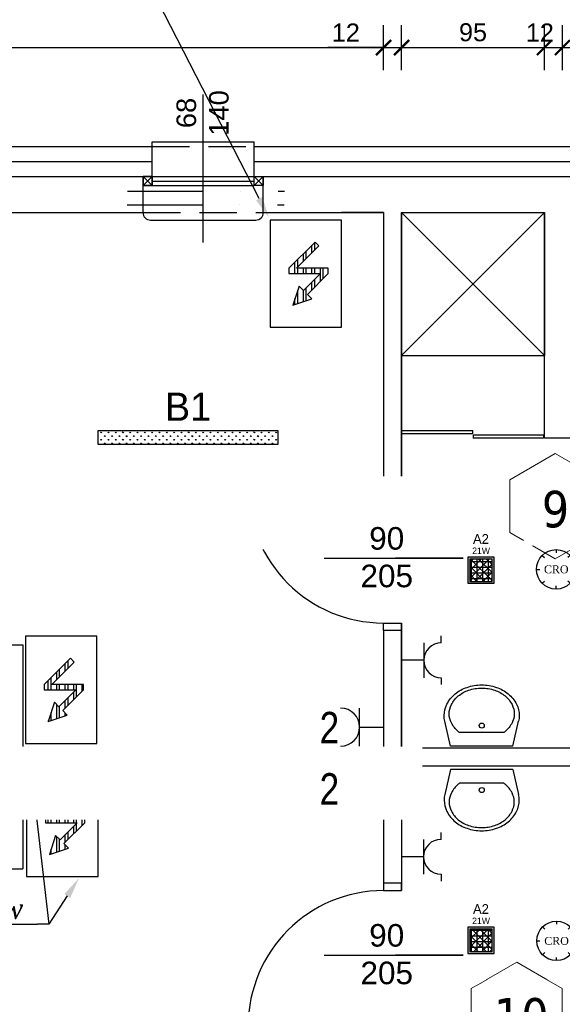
# Model space of a CAD drawing. Header units: millimetres. Extents: x 76855 to 99678, y -15103 to -11972.
# Tile 12 of 28: x 78606 to 78967, y -13647 to -12992. Entities that reach past the tile are written whole.
import ezdxf
from ezdxf.enums import TextEntityAlignment as Align

# ---------------------------------------------------------------- set-up
doc = ezdxf.new("R2010")
doc.units = ezdxf.units.MM
doc.header["$LTSCALE"] = 100
doc.header["$MEASUREMENT"] = 0
for name, pattern in [('DASHDOT', [1, 0.5, -0.25, 0, -0.25]), ('DASHED', [0.75, 0.5, -0.25]), ('DASHED2', [0.375, 0.25, -0.125])]:
    doc.linetypes.add(name, pattern=pattern)
doc.layers.add('!OPSY', color=142, linetype='Continuous', lineweight=18)
doc.layers.add('inst_elektryczne', color=232, linetype='Continuous', lineweight=30)
for name, color, linetype in [('!OSWIETLENIE-LL', 1, 'Continuous'), ('#KIE_Czujka ruchu i obecności', 36, 'Continuous'), ('#KIE_PZ urządzenia', 172, 'Continuous'), ('E_OPRAWY_LUXIONA', 232, 'Continuous'), ('LL_PODSTAWOWE', 1, 'Continuous'), ('OKNA', 7, 'Continuous'), ('Okno', 4, 'Continuous'), ('otwór', 1, 'Continuous'), ('Warstwa1', 1, 'Continuous'), ('Warstwa4', 4, 'Continuous'), ('WENTYLACJAPRZER', 1, 'DASHED'), ('WYMIARY', 1, 'Continuous'), ('wyposażenie', 4, 'Continuous')]:
    doc.layers.add(name, color=color, linetype=linetype)
doc.layers.add('#KIE_Opisy techniczne', color=7, linetype='Continuous', true_color=0x3f6732)
doc.styles.add('ARIAL', font='times.ttf', dxfattribs={"width": 0.8, "oblique": 15, "height": 0.2})
doc.styles.add('CDMSTYLE', font='CDMSIMPL', dxfattribs={"width": 0.8, "bigfont": 'CDMBIGPL'})
doc.styles.add('styl1', font='ARIAL.TTF', dxfattribs={"height": 12})
doc.styles.add('styl2', font='TIMES.TTF', dxfattribs={"height": 150})
doc.styles.add('styl4', font='TIMES.TTF', dxfattribs={"height": 100})
doc.linetypes.add('BATTING', pattern='A,0.0001,-0.1,[134,ltypeshp.shx,S=0.1,R=0,X=-0.1,Y=0],-0.2,[134,ltypeshp.shx,S=0.1,R=180,X=0.1,Y=0],-0.1', length=0.4001)
doc.dimstyles.new('2222', dxfattribs={"dimtxt": 12, "dimasz": 10, "dimexe": 15, "dimexo": 15, "dimgap": 4, "dimtad": 1, "dimtxsty": 'styl1', "dimblk": 'ARCHTICK', "dimcen": 2.5, "dimdle": 15, "dimclrd": 1, "dimclre": 1, "dimclrt": 4, "dimadec": 0, "dimazin": 0, "dimtfac": 1, "dimtmove": 0, "dimatfit": 3, "dimldrblk": 'ARCHTICK', "dimfxl": 15, "dimfxlon": 1, "dimlwd": 25, "dimlwe": 25, "dimarcsym": 0})
pattern_1 = [(90, (0, 0), (-4.7625, 9e-16), []), (90, (1.5875, 1.5875), (-4.7625, 9e-16), [])]

# ---------------------------------------------------------------- blocks, each defined once
blk = doc.blocks.new('_ArchTick')
at = {"layer": 'Warstwa1', "color": 0, "const_width": 0.15}
blk.add_lwpolyline([(-0.5, -0.5), (0.5, 0.5)], dxfattribs=at)
blk = doc.blocks.new('*D203')
at = {"layer": 'Defpoints', "color": 0, "linetype": 'ByBlock'}
for p in [(78847.75, -13010.97), (78275.75, -13120.72), (78847.75, -13120.72)]:
    blk.add_point(p, dxfattribs=at)
at = {"layer": 'WYMIARY', "color": 1, "linetype": 'ByBlock', "lineweight": 25}
for p, q in [((78275.75, -13025.97), (78275.75, -12995.97)), ((78847.75, -13025.97), (78847.75, -12995.97)), ((78260.75, -13010.97), (78862.75, -13010.97))]:
    blk.add_line(p, q, dxfattribs=at)
at = {"layer": 'WYMIARY', "color": 1, "linetype": 'ByBlock', "lineweight": 25, "xscale": 10, "yscale": 10, "zscale": 10, "rotation": 180}
blk.add_blockref('_ArchTick', (78275.75, -13010.97), dxfattribs=at)
at = {"layer": 'WYMIARY', "color": 1, "linetype": 'ByBlock', "lineweight": 25, "xscale": 10, "yscale": 10, "zscale": 10}
blk.add_blockref('_ArchTick', (78847.75, -13010.97), dxfattribs=at)
at = {"layer": 'WYMIARY', "color": 4, "linetype": 'ByBlock', "insert": (78561.75, -13000.85), "char_height": 12, "attachment_point": 5, "style": 'styl1'}
blk.add_mtext('572', dxfattribs=at)
blk = doc.blocks.new('*D204')
at = {"layer": 'Defpoints', "color": 0, "linetype": 'ByBlock'}
for p in [(78859.75, -13010.97), (78847.75, -13120.72), (78859.75, -13120.72)]:
    blk.add_point(p, dxfattribs=at)
at = {"layer": 'WYMIARY', "color": 1, "linetype": 'ByBlock', "lineweight": 25}
for p, q in [((78847.75, -13025.97), (78847.75, -12995.97)), ((78859.75, -13025.97), (78859.75, -12995.97)), ((78847.75, -13010.97), (78810.7, -13010.97)), ((78832.75, -13010.97), (78874.75, -13010.97))]:
    blk.add_line(p, q, dxfattribs=at)
at = {"layer": 'WYMIARY', "color": 1, "linetype": 'ByBlock', "lineweight": 25, "xscale": 10, "yscale": 10, "zscale": 10, "rotation": 180}
blk.add_blockref('_ArchTick', (78847.75, -13010.97), dxfattribs=at)
at = {"layer": 'WYMIARY', "color": 1, "linetype": 'ByBlock', "lineweight": 25, "xscale": 10, "yscale": 10, "zscale": 10}
blk.add_blockref('_ArchTick', (78859.75, -13010.97), dxfattribs=at)
at = {"layer": 'WYMIARY', "color": 4, "linetype": 'ByBlock', "insert": (78822.67, -13000.95), "char_height": 12, "attachment_point": 5, "style": 'styl1'}
blk.add_mtext('12', dxfattribs=at)
blk = doc.blocks.new('*D205')
at = {"layer": 'Defpoints', "color": 0, "linetype": 'ByBlock'}
for p in [(78954.75, -13010.97), (78859.75, -13120.72), (78954.75, -13120.72)]:
    blk.add_point(p, dxfattribs=at)
at = {"layer": 'WYMIARY', "color": 1, "linetype": 'ByBlock', "lineweight": 25}
for p, q in [((78859.75, -13025.97), (78859.75, -12995.97)), ((78954.75, -13025.97), (78954.75, -12995.97)), ((78844.75, -13010.97), (78969.75, -13010.97))]:
    blk.add_line(p, q, dxfattribs=at)
at = {"layer": 'WYMIARY', "color": 1, "linetype": 'ByBlock', "lineweight": 25, "xscale": 10, "yscale": 10, "zscale": 10, "rotation": 180}
blk.add_blockref('_ArchTick', (78859.75, -13010.97), dxfattribs=at)
at = {"layer": 'WYMIARY', "color": 1, "linetype": 'ByBlock', "lineweight": 25, "xscale": 10, "yscale": 10, "zscale": 10}
blk.add_blockref('_ArchTick', (78954.75, -13010.97), dxfattribs=at)
at = {"layer": 'WYMIARY', "color": 4, "linetype": 'ByBlock', "insert": (78907.25, -13000.85), "char_height": 12, "attachment_point": 5, "style": 'styl1'}
blk.add_mtext('95', dxfattribs=at)
blk = doc.blocks.new('*D206')
at = {"layer": 'Defpoints', "color": 0, "linetype": 'ByBlock'}
for p in [(78966.75, -13010.97), (78954.75, -13120.72), (78966.75, -13120.72)]:
    blk.add_point(p, dxfattribs=at)
at = {"layer": 'WYMIARY', "color": 1, "linetype": 'ByBlock', "lineweight": 25}
for p, q in [((78954.75, -13025.97), (78954.75, -12995.97)), ((78966.75, -13025.97), (78966.75, -12995.97)), ((78939.75, -13010.97), (78981.75, -13010.97))]:
    blk.add_line(p, q, dxfattribs=at)
at = {"layer": 'WYMIARY', "color": 1, "linetype": 'ByBlock', "lineweight": 25, "xscale": 10, "yscale": 10, "zscale": 10, "rotation": 180}
blk.add_blockref('_ArchTick', (78954.75, -13010.97), dxfattribs=at)
at = {"layer": 'WYMIARY', "color": 1, "linetype": 'ByBlock', "lineweight": 25, "xscale": 10, "yscale": 10, "zscale": 10}
blk.add_blockref('_ArchTick', (78966.75, -13010.97), dxfattribs=at)
at = {"layer": 'WYMIARY', "color": 4, "linetype": 'ByBlock', "insert": (78951.75, -13000.95), "char_height": 12, "attachment_point": 5, "style": 'styl1'}
blk.add_mtext('12', dxfattribs=at)
blk = doc.blocks.new('*D207')
at = {"layer": 'Defpoints', "color": 0, "linetype": 'ByBlock'}
for p in [(79079.75, -13010.97), (78966.75, -13120.72), (79079.75, -13120.72)]:
    blk.add_point(p, dxfattribs=at)
at = {"layer": 'WYMIARY', "color": 1, "linetype": 'ByBlock', "lineweight": 25}
for p, q in [((78966.75, -13025.97), (78966.75, -12995.97)), ((79079.75, -13025.97), (79079.75, -12995.97)), ((78951.75, -13010.97), (79094.75, -13010.97))]:
    blk.add_line(p, q, dxfattribs=at)
at = {"layer": 'WYMIARY', "color": 1, "linetype": 'ByBlock', "lineweight": 25, "xscale": 10, "yscale": 10, "zscale": 10, "rotation": 180}
blk.add_blockref('_ArchTick', (78966.75, -13010.97), dxfattribs=at)
at = {"layer": 'WYMIARY', "color": 1, "linetype": 'ByBlock', "lineweight": 25, "xscale": 10, "yscale": 10, "zscale": 10}
blk.add_blockref('_ArchTick', (79079.75, -13010.97), dxfattribs=at)
at = {"layer": 'WYMIARY', "color": 4, "linetype": 'ByBlock', "insert": (79023.25, -13000.84), "char_height": 12, "attachment_point": 5, "style": 'styl1'}
blk.add_mtext('113', dxfattribs=at)
blk = doc.blocks.new('*D214')
at = {"layer": 'Defpoints', "color": 0, "linetype": 'ByBlock'}
for p in [(78687.75, -12967.88), (78515.75, -13096.72), (78687.75, -13096.72)]:
    blk.add_point(p, dxfattribs=at)
at = {"layer": 'WYMIARY', "color": 1, "linetype": 'ByBlock', "lineweight": 25}
for p, q in [((78515.75, -12982.88), (78515.75, -12952.88)), ((78687.75, -12982.88), (78687.75, -12952.88)), ((78500.75, -12967.88), (78702.75, -12967.88))]:
    blk.add_line(p, q, dxfattribs=at)
at = {"layer": 'WYMIARY', "color": 1, "linetype": 'ByBlock', "lineweight": 25, "xscale": 10, "yscale": 10, "zscale": 10, "rotation": 180}
blk.add_blockref('_ArchTick', (78515.75, -12967.88), dxfattribs=at)
at = {"layer": 'WYMIARY', "color": 1, "linetype": 'ByBlock', "lineweight": 25, "xscale": 10, "yscale": 10, "zscale": 10}
blk.add_blockref('_ArchTick', (78687.75, -12967.88), dxfattribs=at)
at = {"layer": 'WYMIARY', "color": 4, "linetype": 'ByBlock', "insert": (78601.75, -12957.85), "char_height": 12, "attachment_point": 5, "style": 'styl1'}
blk.add_mtext('172', dxfattribs=at)
blk = doc.blocks.new('*D215')
at = {"layer": 'Defpoints', "color": 0, "linetype": 'ByBlock'}
for p in [(78767.75, -12967.88), (78687.75, -13096.72), (78767.75, -13096.72)]:
    blk.add_point(p, dxfattribs=at)
at = {"layer": 'WYMIARY', "color": 1, "linetype": 'ByBlock', "lineweight": 25}
for p, q in [((78687.75, -12982.88), (78687.75, -12952.88)), ((78767.75, -12982.88), (78767.75, -12952.88)), ((78672.75, -12967.88), (78782.75, -12967.88))]:
    blk.add_line(p, q, dxfattribs=at)
at = {"layer": 'WYMIARY', "color": 1, "linetype": 'ByBlock', "lineweight": 25, "xscale": 10, "yscale": 10, "zscale": 10, "rotation": 180}
blk.add_blockref('_ArchTick', (78687.75, -12967.88), dxfattribs=at)
at = {"layer": 'WYMIARY', "color": 1, "linetype": 'ByBlock', "lineweight": 25, "xscale": 10, "yscale": 10, "zscale": 10}
blk.add_blockref('_ArchTick', (78767.75, -12967.88), dxfattribs=at)
at = {"layer": 'WYMIARY', "color": 4, "linetype": 'ByBlock', "insert": (78727.75, -12957.75), "char_height": 12, "attachment_point": 5, "style": 'styl1'}
blk.add_mtext('80', dxfattribs=at)
blk = doc.blocks.new('*D216')
at = {"layer": 'Defpoints', "color": 0, "linetype": 'ByBlock'}
for p in [(79123.75, -12967.88), (78767.75, -13096.72), (79123.75, -13096.72)]:
    blk.add_point(p, dxfattribs=at)
at = {"layer": 'WYMIARY', "color": 1, "linetype": 'ByBlock', "lineweight": 25}
for p, q in [((78767.75, -12982.88), (78767.75, -12952.88)), ((79123.75, -12982.88), (79123.75, -12952.88)), ((78752.75, -12967.88), (79138.75, -12967.88))]:
    blk.add_line(p, q, dxfattribs=at)
at = {"layer": 'WYMIARY', "color": 1, "linetype": 'ByBlock', "lineweight": 25, "xscale": 10, "yscale": 10, "zscale": 10, "rotation": 180}
blk.add_blockref('_ArchTick', (78767.75, -12967.88), dxfattribs=at)
at = {"layer": 'WYMIARY', "color": 1, "linetype": 'ByBlock', "lineweight": 25, "xscale": 10, "yscale": 10, "zscale": 10}
blk.add_blockref('_ArchTick', (79123.75, -12967.88), dxfattribs=at)
at = {"layer": 'WYMIARY', "color": 4, "linetype": 'ByBlock', "insert": (78945.75, -12957.75), "char_height": 12, "attachment_point": 5, "style": 'styl1'}
blk.add_mtext('356', dxfattribs=at)
blk = doc.blocks.new('*U295')
at = {"layer": '#KIE_PZ urządzenia'}
h = blk.add_hatch(dxfattribs=at)
h.set_pattern_fill('ANSI32', color=256, scale=0.5, angle=45)
h.set_pattern_definition(pattern_1)
h.paths.add_polyline_path([(114.65, -3473.31), (132.4, -3473.31), (122.89, -3482.82), (120.39, -3480.32), (116.85, -3490.99), (127.52, -3487.44), (125.02, -3484.94), (136.65, -3473.31), (136.65, -3470.31), (118.89, -3470.31), (131.45, -3457.76), (129.32, -3455.64), (114.65, -3470.31)])
for points in [[(144.15, -3443.31), (104.15, -3443.31), (104.15, -3503.31), (144.15, -3503.31)], [(114.65, -3473.31), (132.4, -3473.31), (122.89, -3482.82), (120.39, -3480.32), (116.85, -3490.99), (127.52, -3487.44), (125.02, -3484.94), (136.65, -3473.31), (136.65, -3470.31), (118.89, -3470.31), (131.45, -3457.76), (129.32, -3455.64), (114.65, -3470.31)]]:
    blk.add_lwpolyline(points, close=True, dxfattribs=at)
blk = doc.blocks.new('*U307')
at = {"layer": '#KIE_PZ urządzenia'}
h = blk.add_hatch(dxfattribs=at)
h.set_pattern_fill('ANSI32', color=256, scale=0.5, angle=45)
h.set_pattern_definition(pattern_1)
h.paths.add_polyline_path([(114.65, -3473.31), (132.4, -3473.31), (122.89, -3482.82), (120.39, -3480.32), (116.85, -3490.99), (127.52, -3487.44), (125.02, -3484.94), (136.65, -3473.31), (136.65, -3470.31), (118.89, -3470.31), (131.45, -3457.76), (129.32, -3455.64), (114.65, -3470.31)])
for points in [[(144.15, -3443.31), (104.15, -3443.31), (104.15, -3503.31), (144.15, -3503.31)], [(114.65, -3473.31), (132.4, -3473.31), (122.89, -3482.82), (120.39, -3480.32), (116.85, -3490.99), (127.52, -3487.44), (125.02, -3484.94), (136.65, -3473.31), (136.65, -3470.31), (118.89, -3470.31), (131.45, -3457.76), (129.32, -3455.64), (114.65, -3470.31)]]:
    blk.add_lwpolyline(points, close=True, dxfattribs=at)
blk = doc.blocks.new('*U308')
at = {"layer": '#KIE_PZ urządzenia'}
h = blk.add_hatch(dxfattribs=at)
h.set_pattern_fill('ANSI32', color=256, scale=0.5, angle=45)
h.set_pattern_definition(pattern_1)
h.paths.add_polyline_path([(114.65, -3473.31), (132.4, -3473.31), (122.89, -3482.82), (120.39, -3480.32), (116.85, -3490.99), (127.52, -3487.44), (125.02, -3484.94), (136.65, -3473.31), (136.65, -3470.31), (118.89, -3470.31), (131.45, -3457.76), (129.32, -3455.64), (114.65, -3470.31)])
for points in [[(144.15, -3443.31), (104.15, -3443.31), (104.15, -3503.31), (144.15, -3503.31)], [(114.65, -3473.31), (132.4, -3473.31), (122.89, -3482.82), (120.39, -3480.32), (116.85, -3490.99), (127.52, -3487.44), (125.02, -3484.94), (136.65, -3473.31), (136.65, -3470.31), (118.89, -3470.31), (131.45, -3457.76), (129.32, -3455.64), (114.65, -3470.31)]]:
    blk.add_lwpolyline(points, close=True, dxfattribs=at)
blk = doc.blocks.new('SQ160_2')
h = blk.add_hatch(color=256)
h.dxf.hatch_style = 1
h.paths.add_polyline_path([(-8.1, -8.1), (-8.1, 8.1), (8.1, 8.1), (8.1, -8.1)])
h.paths.add_polyline_path([(-6.9, -6.9), (-6.9, 6.9), (6.9, 6.9), (6.9, -6.9)], flags=16)
h = blk.add_hatch()
h.set_pattern_fill('NET', color=256, scale=28)
h.paths.add_polyline_path([(-6.9, -6.9), (-6.9, 6.9), (6.9, 6.9), (6.9, -6.9)])
h = blk.add_hatch()
h.set_pattern_fill('NET', color=256, scale=28, angle=45)
h.paths.add_polyline_path([(-6.9, -6.9), (-6.9, 6.9), (6.9, 6.9), (6.9, -6.9)])
for points in [[(-8.1, -8.1), (8.1, -8.1), (8.1, 8.1), (-8.1, 8.1)], [(-6.9, -6.9), (6.9, -6.9), (6.9, 6.9), (-6.9, 6.9)]]:
    blk.add_lwpolyline(points, close=True)
for tag, height, p in [('SYMBOL', 6, (-0.03, 14.47)), ('MOC', 4, (0.04, 8.79))]:
    blk.add_attdef(tag, text='', height=height).set_placement(p, align=Align.BOTTOM_CENTER)
blk = doc.blocks.new('Czyjka ruchu korytarz')
at = {"layer": '#KIE_Czujka ruchu i obecności'}
for points in [[(1463.31, -1108.97), (1464.72, -1110.38)], [(1472.15, -1105.31), (1472.15, -1107.31)], [(1480.99, -1108.97), (1479.57, -1110.38)], [(1459.65, -1117.81), (1461.65, -1117.81)], [(1484.65, -1117.81), (1482.65, -1117.81)], [(1463.31, -1126.65), (1464.72, -1125.23)], [(1472.15, -1130.31), (1472.15, -1128.31)], [(1480.99, -1126.65), (1479.57, -1125.23)]]:
    blk.add_lwpolyline(points, dxfattribs=at)
blk.add_circle((1472.15, -1117.81), 12.5, dxfattribs=at)
at = {"layer": '#KIE_Czujka ruchu i obecności', "style": 'ARIAL', "flags": 12}
for tag, height, p in [('A1', 15, (1501.42, -1117.81)), ('CR', 5, (1472.15, -1117.81))]:
    blk.add_attdef(tag, text='', height=height, dxfattribs=at).set_placement(p, align=Align.MIDDLE)
blk = doc.blocks.new('TYTAN_2_LED_1152MM_47W')
h = blk.add_hatch()
h.set_pattern_fill('GRASS', color=256, scale=33)
h.paths.add_polyline_path([(127.7, 262.6), (127.7, 177.6), (1279.7, 177.6), (1279.7, 262.6)])
blk.add_lwpolyline([(127.7, 177.6), (1279.7, 177.6), (1279.7, 262.6), (127.7, 262.6)], close=True)
at = {"flags": 4}
blk.add_attdef('SYMBOL', text='', height=18, dxfattribs=at).set_placement((703.7, 272.6), align=Align.BOTTOM_CENTER)
at = {"flags": 6}
blk.add_attdef('MOC', text='', height=40, dxfattribs=at).set_placement((703.7, 220.1), align=Align.MIDDLE_CENTER)
blk = doc.blocks.new('A$C6FDD50CF')
at = {"layer": 'inst_elektryczne', "color": 232}
for p, q in [((-7.5, 9.41), (7.5, 9.41)), ((0, 9.41), (0, 0))]:
    blk.add_line(p, q, dxfattribs=at)
blk.add_arc((0, 16.91), 7.5, 180, 0, dxfattribs=at)
blk = doc.blocks.new('A$C5FD5058F')
at = {"layer": 'inst_elektryczne', "color": 232}
for p, q in [((-7.5, 16.91), (-10.5, 16.91)), ((7.5, 16.91), (10.5, 16.91)), ((-7.5, 9.41), (7.5, 9.41)), ((0, 9.41), (0, 0))]:
    blk.add_line(p, q, dxfattribs=at)
blk.add_arc((0, 16.91), 7.5, 180, 0, dxfattribs=at)

msp = doc.modelspace()

# ---------------------------------------------------------------- linework, layer by layer
at = {"layer": '!OPSY'}
msp.add_lwpolyline([(78961.952, -13350.948), (78992.211, -13333.478), (78992.211, -13298.538), (78961.952, -13281.069), (78931.694, -13298.538), (78931.694, -13333.478)], close=True, dxfattribs=at)
at = {"layer": '#KIE_Opisy techniczne', "lineweight": -2}
msp.add_lwpolyline([(78765.047, -13111.441), (78618.117, -12824.787), (78618.117, -12824.787)], dxfattribs=at)
at = {"layer": '#KIE_Opisy techniczne'}
for points in [[(78767.133, -13110.372), (78771.462, -13123.955), (78762.961, -13112.51)], [(78610.584, -13488.994), (78611.29, -13474.755), (78615.24, -13488.453)]]:
    msp.add_solid(points, dxfattribs=at)
at = {"layer": 'OKNA', "color": 4, "linetype": 'Continuous'}
for p, q in [((78693.753, -13102.718), (78687.753, -13096.718)), ((78693.753, -13096.718), (78687.753, -13102.718)), ((78693.753, -13096.718), (78687.753, -13102.718)), ((78693.753, -13102.718), (78687.753, -13096.718)), ((78767.753, -13096.718), (78761.753, -13102.718)), ((78767.753, -13102.718), (78761.753, -13096.718))]:
    msp.add_line(p, q, dxfattribs=at)
at = {"layer": 'OKNA', "color": 4, "linetype": 'DASHED'}
for points in [[(78693.753, -13102.718), (78687.753, -13102.718), (78687.753, -13096.718), (78693.753, -13096.718)], [(78693.753, -13096.718), (78687.753, -13096.718), (78687.753, -13102.718), (78693.753, -13102.718)], [(78767.753, -13102.718), (78761.753, -13102.718), (78761.753, -13096.718), (78767.753, -13096.718)]]:
    msp.add_lwpolyline(points, close=True, dxfattribs=at)
at = {"layer": 'otwór', "color": 1}
for p, q in [((78757.753, -13303.718), (78847.753, -13303.718)), ((78757.753, -13307.718), (78847.753, -13307.718)), ((78808.248, -13350.695), (78898.248, -13350.695)), ((78847.753, -13393.718), (78859.753, -13393.718)), ((78847.753, -13398.718), (78847.753, -13393.718)), ((78859.753, -13393.718), (78859.753, -13398.718)), ((78859.753, -13393.718), (78859.753, -13398.718)), ((78847.753, -13566.718), (78847.753, -13571.718)), ((78859.753, -13571.718), (78859.753, -13566.718)), ((78859.753, -13571.718), (78859.753, -13566.718)), ((78847.753, -13571.718), (78859.753, -13571.718)), ((78808.248, -13614.74), (78898.248, -13614.74))]:
    msp.add_line(p, q, dxfattribs=at)
msp.add_lwpolyline([(78859.753, -13303.718), (78847.753, -13303.718), (78847.753, -13298.718)], dxfattribs=at)
for points in [[(78859.753, -13393.718), (78859.753, -13398.718), (78859.753, -13398.718), (78859.753, -13393.718)], [(78859.753, -13571.718), (78859.753, -13566.718), (78859.753, -13566.718), (78859.753, -13571.718)]]:
    msp.add_lwpolyline(points, close=True, dxfattribs=at)
for centre, start, end in [((78847.753, -13303.718), 180, 270), ((78847.753, -13661.718), 90, 180)]:
    msp.add_arc(centre, 90, start, end, dxfattribs=at)
at = {"layer": 'Warstwa1', "linetype": 'DASHED2'}
for p, q in [((78693.753, -13076.718), (78761.753, -13076.718)), ((78687.753, -13120.718), (78767.753, -13120.718))]:
    msp.add_line(p, q, dxfattribs=at)
at = {"layer": 'Warstwa1', "color": 2}
for p, q in [((78509.753, -13096.718), (78693.753, -13096.718)), ((78687.753, -13120.718), (78687.753, -13096.718)), ((78767.753, -13096.718), (79103.753, -13096.718)), ((78767.753, -13120.718), (78767.753, -13096.718)), ((78515.753, -13120.718), (78607.753, -13120.718)), ((78607.753, -13120.718), (78687.753, -13120.718)), ((78767.753, -13120.718), (78847.753, -13120.718)), ((78847.753, -13120.718), (78819.753, -13120.718)), ((78847.753, -13120.718), (78847.753, -13298.718)), ((78859.753, -13120.718), (78954.753, -13120.718)), ((78859.753, -13298.718), (78859.753, -13120.718)), ((78859.753, -13298.718), (78859.753, -13120.718)), ((78954.753, -13270.718), (78954.753, -13120.718)), ((78974.753, -13270.718), (78954.753, -13270.718)), ((78847.753, -13298.718), (78859.753, -13298.718)), ((78847.753, -13398.718), (78847.753, -13476.718)), ((78859.753, -13398.718), (78847.753, -13398.718)), ((78859.753, -13476.718), (78859.753, -13398.718)), ((78859.753, -13476.718), (78859.753, -13398.718)), ((78383.753, -13408.218), (78607.753, -13408.218)), ((78607.753, -13408.218), (78607.753, -13476.718)), ((78847.753, -13476.718), (78607.753, -13476.718)), ((78859.753, -13476.718), (79079.753, -13476.718)), ((78607.753, -13488.718), (78607.753, -13526.718)), ((78847.753, -13488.718), (78607.753, -13488.718)), ((78847.753, -13488.718), (78847.753, -13566.718)), ((78859.753, -13488.718), (78859.753, -13566.718)), ((78859.753, -13488.718), (79079.753, -13488.718)), ((78607.753, -13510.718), (78607.753, -13557.218)), ((78383.753, -13557.218), (78607.753, -13557.218)), ((78859.753, -13566.718), (78847.753, -13566.718))]:
    msp.add_line(p, q, dxfattribs=at)
for points in [[(78859.753, -13298.718), (78859.753, -13120.718)], [(78954.753, -13120.718), (78954.753, -13215.718)]]:
    msp.add_lwpolyline(points, dxfattribs=at)
at = {"layer": 'Warstwa4', "linetype": 'ByBlock'}
for p, q in [((78693.753, -13096.718), (78693.753, -13073.718)), ((78761.753, -13096.718), (78761.753, -13073.718))]:
    msp.add_line(p, q, dxfattribs=at)
at = {"layer": 'Warstwa4'}
for p, q in [((78693.753, -13073.718), (78761.753, -13073.718)), ((78692.753, -13125.718), (78762.753, -13125.718))]:
    msp.add_line(p, q, dxfattribs=at)
at = {"layer": 'Warstwa4', "linetype": 'DASHDOT'}
for p, q in [((78677.5, -13106.539), (78781.839, -13106.539)), ((78677.161, -13115.463), (78781.669, -13115.463))]:
    msp.add_line(p, q, dxfattribs=at)
at = {"layer": 'Warstwa4'}
for centre, start, end in [((78692.753, -13120.718), 180, 270), ((78762.753, -13120.718), 270, 0)]:
    msp.add_arc(centre, 5, start, end, dxfattribs=at)
at = {"layer": 'WENTYLACJAPRZER', "linetype": 'ByBlock'}
for p, q in [((78727.753, -13140.609), (78727.753, -13042.208)), ((78693.753, -13096.718), (78761.753, -13096.718)), ((78693.753, -13099.718), (78761.753, -13099.718)), ((78693.753, -13102.718), (78761.753, -13102.718)), ((78819.753, -13120.718), (78847.753, -13120.718)), ((78954.753, -13215.718), (78859.753, -13120.718)), ((78859.753, -13215.718), (78954.753, -13120.718)), ((78859.753, -13298.718), (78859.753, -13120.718)), ((78859.753, -13120.718), (78859.753, -13298.718)), ((78859.753, -13215.718), (78954.753, -13215.718)), ((78860.253, -13265.718), (78907.24, -13265.718)), ((78860.253, -13267.718), (78907.24, -13267.718)), ((78860.253, -13267.718), (78907.24, -13267.718)), ((78907.24, -13267.718), (78907.24, -13265.718)), ((78907.253, -13268.718), (78907.253, -13270.718)), ((78954.253, -13268.718), (78907.253, -13268.718)), ((78907.253, -13268.718), (78907.253, -13270.718)), ((78954.253, -13268.718), (78954.253, -13270.718)), ((78954.253, -13270.718), (78907.253, -13270.718)), ((78859.753, -13303.718), (78859.753, -13298.718)), ((78810.658, -13350.695), (78900.658, -13350.695)), ((78900.658, -13350.695), (78855.658, -13350.695)), ((78859.753, -13398.718), (78859.753, -13476.718)), ((78810.658, -13614.74), (78900.658, -13614.74)), ((78900.658, -13614.74), (78855.658, -13614.74))]:
    msp.add_line(p, q, dxfattribs=at)
at = {"layer": 'wyposażenie'}
for p, q in [((78892.24, -13475.694), (78888.487, -13458.983)), ((78933.84, -13475.694), (78937.593, -13458.983)), ((78927.756, -13466.542), (78898.324, -13466.542)), ((78933.84, -13475.694), (78892.24, -13475.694)), ((78892.24, -13491.126), (78888.487, -13507.836)), ((78933.84, -13491.126), (78892.24, -13491.126)), ((78933.84, -13491.126), (78937.593, -13507.836)), ((78927.756, -13500.278), (78898.324, -13500.278))]:
    msp.add_line(p, q, dxfattribs=at)
for points in [[(78509.753, -13076.718), (78693.753, -13076.718)], [(78761.753, -13076.718), (79123.753, -13076.718), (79123.753, -13888.718), (78761.753, -13888.718)]]:
    msp.add_lwpolyline(points, dxfattribs=at)
at = {"layer": 'wyposażenie', "linetype": 'BATTING', "ltscale": 0.2}
for points in [[(78509.753, -13086.718), (78693.753, -13086.718)], [(78761.753, -13086.718), (79113.753, -13086.718), (79113.753, -13878.718), (78761.753, -13878.718)]]:
    msp.add_lwpolyline(points, dxfattribs=at)
at = {"layer": 'wyposażenie'}
for points in [[(78888.487, -13458.983, -0.0552809), (78888.08, -13455.31, -0.1178894), (78889.893, -13447.727, -0.1045241), (78895.391, -13440.896, -0.0898986), (78903.274, -13436.533, -0.081729), (78913.04, -13434.926, -0.081729), (78922.806, -13436.533, -0.0898986), (78930.689, -13440.896, -0.1045241), (78936.187, -13447.727, -0.1178894), (78938, -13455.31, -0.1178894)], [(78898.324, -13466.542, -0.0119607), (78897.496, -13465.898, -0.1045241), (78892.861, -13460.14, -0.1178894), (78891.408, -13454.062, -0.1178894), (78892.861, -13447.984, -0.1045241), (78897.496, -13442.226, -0.0898986), (78904.34, -13438.438, -0.081729), (78913.04, -13437.006, -0.081729), (78921.739, -13438.438, -0.0898986), (78928.584, -13442.226, -0.1045241), (78933.219, -13447.984, -0.1178894), (78934.672, -13454.062, -0.1178894)], [(78934.672, -13454.062, -0.1178894), (78933.219, -13460.14, -0.1045241), (78928.584, -13465.898, -0.0119607), (78927.756, -13466.542, -0.081729)], [(78938, -13455.31, -0.0552809), (78937.593, -13458.983, -0.1045241)], [(78898.324, -13500.278, 0.0119607), (78897.496, -13500.921, 0.1045241), (78892.861, -13506.68, 0.1178894), (78891.408, -13512.758, 0.1178894), (78892.861, -13518.835, 0.1045241), (78897.496, -13524.594, 0.0898986), (78904.34, -13528.382, 0.081729), (78913.04, -13529.814, 0.081729), (78921.739, -13528.382, 0.0898986), (78928.584, -13524.594, 0.1045241), (78933.219, -13518.835, 0.1178894), (78934.672, -13512.758, 0.1178894)], [(78934.672, -13512.758, 0.1178894), (78933.219, -13506.68, 0.1045241), (78928.584, -13500.921, 0.0119607), (78927.756, -13500.278, 0.081729)], [(78888.487, -13507.836, 0.0552809), (78888.08, -13511.51, 0.1178894), (78889.893, -13519.093, 0.1045241), (78895.391, -13525.923, 0.0898986), (78903.274, -13530.286, 0.081729), (78913.04, -13531.894, 0.081729), (78922.806, -13530.286, 0.0898986), (78930.689, -13525.923, 0.1045241), (78936.187, -13519.093, 0.1178894), (78938, -13511.51, 0.1178894)], [(78938, -13511.51, 0.0552809), (78937.593, -13507.836, 0.1045241)]]:
    msp.add_lwpolyline(points, format="xyb", dxfattribs=at)
for centre in [(78913.04, -13461.966), (78913.04, -13504.854)]:
    msp.add_circle(centre, 1.664, dxfattribs=at)

# ---------------------------------------------------------------- block references
at = {"layer": '!OSWIETLENIE-LL', "linetype": 'ByBlock'}
ref = msp.add_blockref('TYTAN_2_LED_1152MM_47W', (78644.507, -13293.201), dxfattribs=dict(at, xscale=0.1040004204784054, yscale=0.1040004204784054, zscale=0.1040004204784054))
ref.add_attrib('SYMBOL', 'B1', dxfattribs={"layer": '0', "height": 18.7201, "flags": 4}).set_placement((78717.697, -13264.852), align=Align.BOTTOM_CENTER)
at = {"layer": '#KIE_Czujka ruchu i obecności'}
ref = msp.add_blockref('Czyjka ruchu korytarz', (77417.086, -12431.463), dxfattribs=dict(at, xscale=1.05, yscale=1.05, zscale=1.05))
ref.add_attrib('CR', 'CRO', dxfattribs={"height": 5.25, "style": 'ARIAL', "flags": 12}).set_placement((78962.839, -13605.161), align=Align.MIDDLE)
at = {"layer": '#KIE_PZ urządzenia', "xscale": 1.187963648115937, "yscale": 1.187963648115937, "zscale": 1.187963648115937}
for name, p in [('*U295', (78648.555, -9035.148)), ('*U307', (78485.83, -9311.978)), ('*U308', (78486.626, -9400.458))]:
    msp.add_blockref(name, p, dxfattribs=at)
at = {"layer": 'E_OPRAWY_LUXIONA'}
for name, p, xscale, yscale, zscale, rotation in [('A$C5FD5058F', (78860.011, -13418.535), 1.542486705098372, 1.542486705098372, 1.542486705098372, 269.9999999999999), ('A$C6FDD50CF', (78847.712, -13462.993), 1.684806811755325, 1.684806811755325, 1.684806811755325, 89.99999999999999), ('A$C6FDD50CF', (78847.712, -13503.744), 1.684806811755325, 1.684806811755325, 1.684806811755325, 89.99999999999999), ('A$C5FD5058F', (78859.894, -13549.194), 1.542486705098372, 1.542486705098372, 1.542486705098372, 269.9999999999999)]:
    msp.add_blockref(name, p, dxfattribs=dict(at, xscale=xscale, yscale=yscale, zscale=zscale, rotation=rotation))
at = {"layer": 'LL_PODSTAWOWE', "xscale": 1.077712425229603, "yscale": 1.077712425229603, "zscale": 1.077712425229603}
msp.add_blockref('SQ160_2', (78912.576, -13604.733), dxfattribs=at).add_auto_attribs({'SYMBOL': 'A2', 'MOC': '21W'})

# ---------------------------------------------------------------- texts
at = {"layer": '#KIE_Opisy techniczne', "insert": (78363.209, -13576.625), "char_height": 14.0625, "attachment_point": 1, "bg_fill": 2}
msp.add_mtext('\\pxql;{\\fCentury|b0|i1|c238|p18;Proj. zasilanie wentylatorów  \\Psufitowych WSU2, 17W\\PYDY 3x1,5 230V}', dxfattribs=at)
at = {"layer": 'E_OPRAWY_LUXIONA', "lineweight": 25, "char_height": 20.96648, "width": 1070.6396, "attachment_point": 1, "style": 'CDMSTYLE'}
for insert in [(78805.215, -13452.848), (78805.215, -13493.599)]:
    msp.add_mtext('{\\fArial|b0|i0|c238|p34;2}', dxfattribs=dict(at, insert=insert))
at = {"layer": 'Okno', "char_height": 15, "width": 68.4853, "attachment_point": 1, "style": 'styl2'}
for insert in [(78832.392, -13329.926), (78832.392, -13593.971)]:
    msp.add_mtext('{\\fArial|b0|i0|c238|p34; 90\\P205}', dxfattribs=dict(at, insert=insert))
at = {"layer": 'Warstwa4', "insert": (78727.442, -13054.471), "char_height": 13, "attachment_point": 5, "rotation": 90, "style": 'styl1'}
msp.add_mtext('{\\fArial|b0|i0|c238|p34;68\\P140}', dxfattribs=at)

# ---------------------------------------------------------------- dimensions: what is measured, and where the dimension line sits
at = {"layer": 'WYMIARY', "linetype": 'ByBlock'}
for base, p1, p2, picture, middle in [((78687.753, -12967.878), (78515.753, -13096.718), (78687.753, -13096.718), '*D214', (78601.753, -12957.854)), ((78767.753, -12967.878), (78687.753, -13096.718), (78767.753, -13096.718), '*D215', (78727.753, -12957.751)), ((79123.753, -12967.878), (78767.753, -13096.718), (79123.753, -13096.718), '*D216', (78945.753, -12957.747))]:
    dim = msp.add_linear_dim(base=base, p1=p1, p2=p2, dimstyle='2222', dxfattribs=at)
    dim.commit()
    dim.dimension.update_dxf_attribs({"geometry": picture, "text_midpoint": middle})
for base, p1, p2, picture, middle in [((78847.753, -13010.973), (78275.753, -13120.718), (78847.753, -13120.718), '*D203', (78561.753, -13000.846)), ((78954.753, -13010.973), (78859.753, -13120.718), (78954.753, -13120.718), '*D205', (78907.253, -13000.846)), ((79079.753, -13010.973), (78966.753, -13120.718), (79079.753, -13120.718), '*D207', (79023.253, -13000.842))]:
    dim = msp.add_linear_dim(base=base, p1=p1, p2=p2, dimstyle='2222', override={"dimtmove": 1}, dxfattribs=at)
    dim.commit()
    dim.dimension.update_dxf_attribs({"geometry": picture, "text_midpoint": middle})
for base, p1, p2, picture, middle in [((78859.753, -13010.973), (78847.753, -13120.718), (78859.753, -13120.718), '*D204', (78822.673, -13010.973)), ((78966.753, -13010.973), (78954.753, -13120.718), (78966.753, -13120.718), '*D206', (78951.753, -13010.973))]:
    dim = msp.add_linear_dim(base=base, p1=p1, p2=p2, dimstyle='2222', override={"dimtmove": 1}, dxfattribs=at)
    dim.commit()
    dim.dimension.update_dxf_attribs({"geometry": picture, "text_midpoint": middle, "dimtype": 160})

# ---------------------------------------------------------------- next in the draw order: linework, layer by layer
at = {"layer": '#KIE_Opisy techniczne', "lineweight": -2}
msp.add_line((78625.132, -13593.929), (78617.632, -13593.929), dxfattribs=at)
msp.add_line((78625.132, -13593.929), (78617.632, -13593.929), dxfattribs=at)
for points in [[(78612.912, -13488.724), (78625.132, -13593.929), (78625.132, -13593.929)], [(78637.378, -13575.283), (78625.132, -13593.929), (78625.132, -13593.929)], [(78363.209, -13593.929), (78617.632, -13593.929)]]:
    msp.add_lwpolyline(points, dxfattribs=at)
at = {"layer": '#KIE_Opisy techniczne'}
msp.add_solid([(78635.419, -13573.996), (78645.097, -13563.528), (78639.337, -13576.569)], dxfattribs=at)

# ---------------------------------------------------------------- next in the draw order: texts
at = {"layer": '!OPSY', "char_height": 24.29706, "width": 315.77635, "attachment_point": 1, "style": 'styl4', "bg_fill": 2}
for s, insert in [('{\\fTahoma|b0|i0|c238|p34;9}', (78953.011, -13305.788)), ('{\\fTahoma|b0|i0|c238|p34;8}', (78572.837, -13308.23)), ('{\\fTahoma|b0|i0|c238|p34;10}', (78921.122, -13643.19))]:
    msp.add_mtext(s, dxfattribs=dict(at, insert=insert))

# ---------------------------------------------------------------- next in the draw order: linework, layer by layer
at = {"layer": '!OPSY'}
msp.add_lwpolyline([(78936.306, -13689.141), (78966.564, -13671.671), (78966.564, -13636.731), (78936.306, -13619.261), (78906.047, -13636.731), (78906.047, -13671.671)], close=True, dxfattribs=at)

# ---------------------------------------------------------------- next in the draw order: block references
at = {"layer": '#KIE_Czujka ruchu i obecności'}
ref = msp.add_blockref('Czyjka ruchu korytarz', (77416.892, -12184.32), dxfattribs=dict(at, xscale=1.05, yscale=1.05, zscale=1.05))
ref.add_attrib('CR', 'CRO', dxfattribs={"height": 5.25, "style": 'ARIAL', "flags": 12}).set_placement((78962.646, -13358.018), align=Align.MIDDLE)
at = {"layer": 'LL_PODSTAWOWE', "xscale": 1.077712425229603, "yscale": 1.077712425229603, "zscale": 1.077712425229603}
msp.add_blockref('SQ160_2', (78912.576, -13358.596), dxfattribs=at).add_auto_attribs({'SYMBOL': 'A2', 'MOC': '21W'})

# ---------------------------------------------------------------- next in the draw order: texts
at = {"layer": '!OPSY', "insert": (78545.554, -13488.104), "char_height": 24.29706, "width": 315.77635, "attachment_point": 1, "style": 'styl4', "bg_fill": 2}
msp.add_mtext('{\\fTahoma|b0|i0|c238|p34;7}', dxfattribs=at)

doc.saveas('drawing.dxf')
